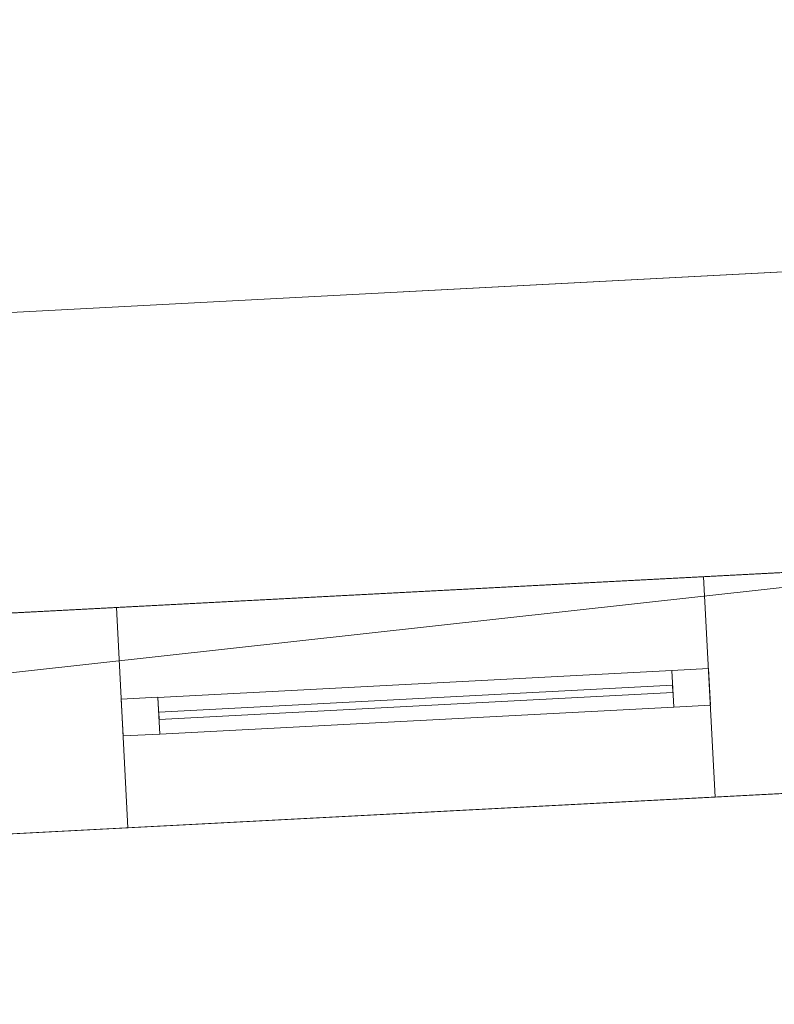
# Model space of a CAD drawing. Header units: millimetres. Extents: x -430348 to -225823, y -86243 to 5084.
# Tile 204 of 256: x -387974 to -386947, y -56543 to -55204. Entities that reach past the tile are written whole.
import ezdxf

# ---------------------------------------------------------------- set-up
doc = ezdxf.new("R2010")
doc.units = ezdxf.units.MM
for name, color, linetype, lineweight in [('A-GLAZ-CURT', 52, 'Continuous', 9), ('A-GLAZ-CWMG', 51, 'Continuous', 9), ('A-ROOF', 132, 'Continuous', 9), ('A-WALL', 113, 'Continuous', 9)]:
    doc.layers.add(name, color=color, linetype=linetype, lineweight=lineweight)

# ---------------------------------------------------------------- blocks, each defined once
blk = doc.blocks.new('System Panel - Glazed-566652-_3D_ Copy 1')
at = {"layer": 'A-GLAZ-CURT', "transparency": 33554471}
mesh = blk.add_polyface(dxfattribs=at)
corners = [(-350, 5), (-350, 5, 873.4), (350, 5, 873.4), (350, 5)]
mesh.append_faces([[corners[k] for k in face] for face in [(2, 3, 0, 1)]])
mesh = blk.add_polyface(dxfattribs=at)
corners = [(350, -5), (-350, -5), (-350, 5), (350, 5)]
mesh.append_faces([[corners[k] for k in face] for face in [(3, 0, 1, 2)]])
mesh = blk.add_polyface(dxfattribs=at)
corners = [(-350, -5, 873.4), (350, -5, 873.4), (350, 5, 873.4), (-350, 5, 873.4)]
mesh.append_faces([[corners[k] for k in face] for face in [(0, 1, 2, 3)]])
mesh = blk.add_polyface(dxfattribs=at)
corners = [(-350, -5), (-350, -5, 873.4), (-350, 5, 873.4), (-350, 5)]
mesh.append_faces([[corners[k] for k in face] for face in [(0, 1, 2, 3)]])
mesh = blk.add_polyface(dxfattribs=at)
corners = [(350, -5, 873.4), (350, -5), (350, 5), (350, 5, 873.4)]
mesh.append_faces([[corners[k] for k in face] for face in [(0, 1, 2, 3)]])
mesh = blk.add_polyface(dxfattribs=at)
corners = [(-350, -5), (350, -5), (350, -5, 873.4), (-350, -5, 873.4)]
mesh.append_faces([[corners[k] for k in face] for face in [(3, 0, 1, 2)]])
blk = doc.blocks.new('Rectangular Mullion - 50mm x 50mm-566685-_3D_ Copy 1')
at = {"layer": 'A-GLAZ-CWMG'}
mesh = blk.add_polyface(dxfattribs=at)
corners = [(0, 25), (-50, 25), (-50, -25), (0, -25)]
mesh.append_faces([[corners[k] for k in face] for face in [(2, 3, 0, 1)]])
mesh = blk.add_polyface(dxfattribs=at)
corners = [(0, 25, -973.4), (0, -25, -973.4), (-50, -25, -973.4), (-50, 25, -973.4)]
mesh.append_faces([[corners[k] for k in face] for face in [(0, 1, 2, 3)]])
mesh = blk.add_polyface(dxfattribs=at)
corners = [(-50, 25), (0, 25), (0, 25, -973.4), (-50, 25, -973.4)]
mesh.append_faces([[corners[k] for k in face] for face in [(0, 1, 2, 3)]])
mesh = blk.add_polyface(dxfattribs=at)
corners = [(-50, -25), (-50, 25), (-50, 25, -973.4), (-50, -25, -973.4)]
mesh.append_faces([[corners[k] for k in face] for face in [(0, 1, 2, 3)]])
mesh = blk.add_polyface(dxfattribs=at)
corners = [(0, 25), (0, -25), (0, -25, -973.4), (0, 25, -973.4)]
mesh.append_faces([[corners[k] for k in face] for face in [(0, 1, 2, 3)]])
mesh = blk.add_polyface(dxfattribs=at)
corners = [(0, -25), (-50, -25), (-50, -25, -973.4), (0, -25, -973.4)]
mesh.append_faces([[corners[k] for k in face] for face in [(0, 1, 2, 3)]])
blk = doc.blocks.new('Rectangular Mullion - 50mm x 50mm-279927-_3D_ Copy 1')
at = {"layer": 'A-GLAZ-CWMG'}
mesh = blk.add_polyface(dxfattribs=at)
corners = [(0, 25), (-50, 25), (-50, -25), (0, -25)]
mesh.append_faces([[corners[k] for k in face] for face in [(3, 0, 1, 2)]])
mesh = blk.add_polyface(dxfattribs=at)
corners = [(0, 25, -700), (0, -25, -700), (-50, -25, -700), (-50, 25, -700)]
mesh.append_faces([[corners[k] for k in face] for face in [(3, 0, 1, 2)]])
mesh = blk.add_polyface(dxfattribs=at)
corners = [(-50, 25), (0, 25), (0, 25, -700), (-50, 25, -700)]
mesh.append_faces([[corners[k] for k in face] for face in [(0, 1, 2, 3)]])
mesh = blk.add_polyface(dxfattribs=at)
corners = [(-50, -25), (-50, 25), (-50, 25, -700), (-50, -25, -700)]
mesh.append_faces([[corners[k] for k in face] for face in [(0, 1, 2, 3)]])
mesh = blk.add_polyface(dxfattribs=at)
corners = [(0, 25), (0, -25), (0, -25, -700), (0, 25, -700)]
mesh.append_faces([[corners[k] for k in face] for face in [(0, 1, 2, 3)]])
mesh = blk.add_polyface(dxfattribs=at)
corners = [(0, -25), (-50, -25), (-50, -25, -700), (0, -25, -700)]
mesh.append_faces([[corners[k] for k in face] for face in [(0, 1, 2, 3)]])
blk = doc.blocks.new('Rectangular Mullion - 50mm x 50mm-566686-_3D_ Copy 1')
at = {"layer": 'A-GLAZ-CWMG'}
mesh = blk.add_polyface(dxfattribs=at)
corners = [(0, 25), (-50, 25), (-50, -25), (0, -25)]
mesh.append_faces([[corners[k] for k in face] for face in [(2, 3, 0, 1)]])
mesh = blk.add_polyface(dxfattribs=at)
corners = [(0, 25, -973.4), (0, -25, -973.4), (-50, -25, -973.4), (-50, 25, -973.4)]
mesh.append_faces([[corners[k] for k in face] for face in [(0, 1, 2, 3)]])
mesh = blk.add_polyface(dxfattribs=at)
corners = [(-50, 25), (0, 25), (0, 25, -973.4), (-50, 25, -973.4)]
mesh.append_faces([[corners[k] for k in face] for face in [(0, 1, 2, 3)]])
mesh = blk.add_polyface(dxfattribs=at)
corners = [(-50, -25), (-50, 25), (-50, 25, -973.4), (-50, -25, -973.4)]
mesh.append_faces([[corners[k] for k in face] for face in [(0, 1, 2, 3)]])
mesh = blk.add_polyface(dxfattribs=at)
corners = [(0, 25), (0, -25), (0, -25, -973.4), (0, 25, -973.4)]
mesh.append_faces([[corners[k] for k in face] for face in [(0, 1, 2, 3)]])
mesh = blk.add_polyface(dxfattribs=at)
corners = [(0, -25), (-50, -25), (-50, -25, -973.4), (0, -25, -973.4)]
mesh.append_faces([[corners[k] for k in face] for face in [(0, 1, 2, 3)]])
blk = doc.blocks.new('Rectangular Mullion - 50mm x 50mm-279928-_3D_ Copy 1')
at = {"layer": 'A-GLAZ-CWMG'}
mesh = blk.add_polyface(dxfattribs=at)
corners = [(0, 25), (-50, 25), (-50, -25), (0, -25)]
mesh.append_faces([[corners[k] for k in face] for face in [(3, 0, 1, 2)]])
mesh = blk.add_polyface(dxfattribs=at)
corners = [(0, 25, -700), (0, -25, -700), (-50, -25, -700), (-50, 25, -700)]
mesh.append_faces([[corners[k] for k in face] for face in [(3, 0, 1, 2)]])
mesh = blk.add_polyface(dxfattribs=at)
corners = [(-50, 25), (0, 25), (0, 25, -700), (-50, 25, -700)]
mesh.append_faces([[corners[k] for k in face] for face in [(0, 1, 2, 3)]])
mesh = blk.add_polyface(dxfattribs=at)
corners = [(-50, -25), (-50, 25), (-50, 25, -700), (-50, -25, -700)]
mesh.append_faces([[corners[k] for k in face] for face in [(0, 1, 2, 3)]])
mesh = blk.add_polyface(dxfattribs=at)
corners = [(0, 25), (0, -25), (0, -25, -700), (0, 25, -700)]
mesh.append_faces([[corners[k] for k in face] for face in [(0, 1, 2, 3)]])
mesh = blk.add_polyface(dxfattribs=at)
corners = [(0, -25), (-50, -25), (-50, -25, -700), (0, -25, -700)]
mesh.append_faces([[corners[k] for k in face] for face in [(0, 1, 2, 3)]])

msp = doc.modelspace()

# ---------------------------------------------------------------- block references
at = {"layer": 'A-GLAZ-CURT', "transparency": 33554471, "rotation": 182.9999999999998}
msp.add_blockref('System Panel - Glazed-566652-_3D_ Copy 1', (-387434.7, -56132, 60720.9), dxfattribs=at)
at = {"layer": 'A-GLAZ-CWMG', "extrusion": (-0.99863, -0.052336, 0), "rotation": 90}
msp.add_blockref('Rectangular Mullion - 50mm x 50mm-279927-_3D_ Copy 1', (35778.3, 61644.3, 390191.4), dxfattribs=at)
at = {"layer": 'A-GLAZ-CWMG', "extrusion": (0.99863, 0.052336, 0), "rotation": 270}
msp.add_blockref('Rectangular Mullion - 50mm x 50mm-279928-_3D_ Copy 1', (-35778.3, 60670.9, -389491.4), dxfattribs=at)
at = {"layer": 'A-GLAZ-CWMG', "rotation": 2.999999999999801}
msp.add_blockref('Rectangular Mullion - 50mm x 50mm-566685-_3D_ Copy 1', (-387035.2, -56111.1, 61644.3), dxfattribs=at)
at = {"layer": 'A-GLAZ-CWMG', "extrusion": (0, 0, -1), "rotation": 357.0000000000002}
msp.add_blockref('Rectangular Mullion - 50mm x 50mm-566686-_3D_ Copy 1', (387834.1, -56152.9, -60670.9), dxfattribs=at)

# ---------------------------------------------------------------- meshes
at = {"layer": 'A-ROOF'}
mesh = msp.add_polyface(dxfattribs=at)
corners = [(-401332.4, -59842.4, 66627), (-405048.8, -56496.1, 64150.9), (-380392.7, -55203.9, 64150.9), (-383738.9, -58920.3, 66627), (-385912.4, -59034.2, 66627), (-385947.8, -58358.1, 66152.9), (-386845.4, -58405.2, 66152.9), (-386809.9, -59081.3, 66627), (-398308.5, -59683.9, 66627), (-398341.5, -59053.1, 66184.7), (-399220.3, -59099.2, 66184.7), (-399187.3, -59729.9, 66627)]
mesh.append_faces([[corners[k] for k in face] for face in [(5, 2, 3, 4)]], dxfattribs={"vtx0": -1})
mesh.append_faces([[corners[k] for k in face] for face in [(10, 1, 9)]], dxfattribs={"vtx0": -1, "vtx1": -1})
mesh.append_faces([[corners[k] for k in face] for face in [(2, 5, 6, 1)]], dxfattribs={"vtx0": -1, "vtx2": -1})
mesh.append_faces([[corners[k] for k in face] for face in [(0, 1, 10, 11)]], dxfattribs={"vtx1": -1})
mesh.append_faces([[corners[k] for k in face] for face in [(6, 7, 9, 1)]], dxfattribs={"vtx1": -1, "vtx2": -1, "vtx3": -1})
mesh.append_faces([[corners[k] for k in face] for face in [(7, 8, 9)]], dxfattribs={"vtx2": -1})
mesh = msp.add_polyface(dxfattribs=at)
corners = [(-405048.8, -56496.1, 64273), (-401332.4, -59842.4, 66749), (-399187.3, -59729.9, 66749), (-399220.3, -59099.2, 66306.8), (-398341.5, -59053.1, 66306.8), (-398308.5, -59683.9, 66749), (-386809.9, -59081.3, 66749), (-386845.4, -58405.2, 66275), (-385947.8, -58358.1, 66275), (-385912.4, -59034.2, 66749), (-383738.9, -58920.3, 66749), (-380392.7, -55203.9, 64273)]
mesh.append_faces([[corners[k] for k in face] for face in [(3, 0, 1, 2)]], dxfattribs={"vtx0": -1})
mesh.append_faces([[corners[k] for k in face] for face in [(0, 3, 4, 7)]], dxfattribs={"vtx0": -1, "vtx2": -1, "vtx3": -1})
mesh.append_faces([[corners[k] for k in face] for face in [(10, 11, 8, 9), (6, 7, 4, 5)]], dxfattribs={"vtx1": -1})
mesh.append_faces([[corners[k] for k in face] for face in [(7, 8, 11, 0)]], dxfattribs={"vtx1": -1, "vtx3": -1})
mesh = msp.add_polyface(dxfattribs=at)
corners = [(-405048.8, -56496.1, 64273), (-380392.7, -55203.9, 64273), (-380392.7, -55203.9, 64150.9), (-405048.8, -56496.1, 64150.9)]
mesh.append_faces([[corners[k] for k in face] for face in [(1, 2, 3, 0)]])
at = {"layer": 'A-WALL'}
mesh = msp.add_polyface(dxfattribs=at)
corners = [(-381121.2, -55650.9, 57947.5), (-381990, -55696.5, 57947.5), (-382289.6, -55712.2, 57947.5), (-386284.1, -55921.5, 57947.5), (-386583.7, -55937.2, 57947.5), (-393360.4, -56292.3, 57947.5), (-393560.1, -56302.8, 57947.5), (-400651.5, -56674.5, 57947.5), (-400951.1, -56690.2, 57947.5), (-404236.6, -56862.3, 57947.5), (-404236.6, -56862.3, 64436.8), (-381121.2, -55650.9, 64436.8), (-387043.1, -55961.3, 60670.9), (-387043.1, -55961.3, 61644.3), (-387842, -56003.1, 61644.3), (-387842, -56003.1, 60670.9), (-383721.3, -55787.2, 62950.9), (-383721.3, -55787.2, 64150.9), (-385119.4, -55860.5, 64150.9), (-385119.4, -55860.5, 62950.9), (-381224.7, -55656.3, 62950.9), (-381224.7, -55656.3, 64150.9), (-382123.5, -55703.4, 64150.9), (-382123.5, -55703.4, 62950.9), (-388015.4, -56012.2, 62950.9), (-388015.4, -56012.2, 64150.9), (-389213.8, -56075, 64150.9), (-389213.8, -56075, 62950.9), (-392411.7, -56242.6, 62950.9), (-392411.7, -56242.6, 64150.9), (-392970.9, -56271.9, 64150.9), (-392970.9, -56271.9, 62950.9), (-396114.3, -56436.7, 62950.9), (-396114.3, -56436.7, 64150.9), (-397502.4, -56509.4, 64150.9), (-397502.4, -56509.4, 62950.9), (-400298.6, -56656, 62950.9), (-400298.6, -56656, 64150.9), (-401596.8, -56724, 64150.9), (-401596.8, -56724, 62950.9), (-403294.4, -56813, 62950.9), (-403294.4, -56813, 64150.9), (-404093.3, -56854.8, 64150.9), (-404093.3, -56854.8, 62950.9), (-393667.7, -56308.4, 62950.9), (-393667.7, -56308.4, 64150.9), (-394506.5, -56352.4, 64150.9), (-394506.5, -56352.4, 62950.9), (-390891.5, -56163, 62950.9), (-390891.5, -56163, 64150.9), (-391730.3, -56206.9, 64150.9), (-391730.3, -56206.9, 62950.9), (-392491.6, -56246.8, 61343.5), (-392491.6, -56246.8, 61763.5), (-392891.1, -56267.7, 61763.5), (-392891.1, -56267.7, 61343.5), (-395305.4, -56394.3, 60390.9), (-395305.4, -56394.3, 61690.9), (-396104.3, -56436.1, 61690.9), (-396104.3, -56436.1, 60390.9), (-397582.3, -56513.6, 60684.3), (-397582.3, -56513.6, 61684.3), (-398341.2, -56553.4, 61684.3), (-398341.2, -56553.4, 60684.3), (-399439.7, -56610.9, 60684.3), (-399439.7, -56610.9, 61684.3), (-400198.7, -56650.7, 61684.3), (-400198.7, -56650.7, 60684.3), (-391226.7, -56180.5, 61051.1), (-391226.7, -56180.5, 61471.1), (-391626.1, -56201.5, 61471.1), (-391626.1, -56201.5, 61051.1), (-393117.3, -56279.6, 61210.9), (-393117.3, -56279.6, 59270.9), (-392278.5, -56235.6, 59270.9), (-392278.5, -56235.6, 61210.9), (-393667.7, -56308.4, 59491.3), (-393667.7, -56308.4, 61511.3), (-394466.6, -56350.3, 61511.3), (-394466.6, -56350.3, 59491.3), (-381224.7, -55656.3, 60751.3), (-381224.7, -55656.3, 61511.3), (-381823.9, -55687.7, 61511.3), (-381823.9, -55687.7, 60751.3)]
mesh.append_faces([[corners[k] for k in face] for face in [(27, 69, 48), (50, 29, 11, 49), (24, 19, 13), (70, 53, 51)]], dxfattribs={"vtx0": -1, "vtx1": -1, "vtx2": -1})
mesh.append_faces([[corners[k] for k in face] for face in [(67, 9, 40, 39)]], dxfattribs={"vtx0": -1, "vtx1": -1, "vtx2": -1, "vtx3": -1})
mesh.append_faces([[corners[k] for k in face] for face in [(19, 83, 12, 13), (27, 14, 68, 69), (79, 6, 59, 56), (44, 54, 77, 78), (32, 47, 57, 58), (10, 30, 45, 46), (10, 46, 33, 34)]], dxfattribs={"vtx0": -1, "vtx1": -1, "vtx3": -1})
mesh.append_faces([[corners[k] for k in face] for face in [(83, 2, 3), (0, 80, 81, 11), (20, 81, 82, 23), (71, 74, 75, 70), (74, 71, 68), (24, 13, 14, 27), (19, 24, 25, 18), (23, 16, 17, 22), (51, 28, 29, 50), (49, 26, 27, 48), (63, 64, 65, 62), (10, 42, 43, 9), (9, 43, 40)]], dxfattribs={"vtx0": -1, "vtx2": -1})
mesh.append_faces([[corners[k] for k in face] for face in [(68, 14, 15, 74), (75, 52, 53, 70), (11, 21, 22, 17), (11, 17, 18, 25), (11, 25, 26, 49), (6, 79, 76, 73), (7, 67, 64, 63), (35, 61, 62, 65), (7, 63, 60, 59), (36, 34, 35, 65)]], dxfattribs={"vtx0": -1, "vtx2": -1, "vtx3": -1})
mesh.append_faces([[corners[k] for k in face] for face in [(83, 0, 1, 2)]], dxfattribs={"vtx0": -1, "vtx3": -1})
mesh.append_faces([[corners[k] for k in face] for face in [(83, 80, 0), (4, 5, 74), (19, 16, 83), (6, 7, 59), (8, 9, 67, 7), (65, 66, 36), (36, 37, 34)]], dxfattribs={"vtx1": -1, "vtx2": -1})
mesh.append_faces([[corners[k] for k in face] for face in [(3, 4, 12, 83), (82, 83, 16, 23), (15, 12, 4, 74), (20, 21, 11, 81), (53, 54, 28, 51), (31, 28, 54, 44), (54, 55, 72, 77), (47, 44, 78, 57), (35, 32, 58, 61), (37, 38, 10, 34), (41, 42, 10, 38)]], dxfattribs={"vtx1": -1, "vtx2": -1, "vtx3": -1})
mesh.append_faces([[corners[k] for k in face] for face in [(75, 72, 55, 52), (69, 70, 51, 48), (10, 11, 29, 30), (5, 6, 73, 74), (72, 73, 76, 77), (56, 57, 78, 79), (66, 67, 39, 36), (58, 59, 60, 61), (30, 31, 44, 45), (32, 33, 46, 47), (38, 39, 40, 41)]], dxfattribs={"vtx1": -1, "vtx3": -1})
mesh = msp.add_polyface(dxfattribs=at)
corners = [(-404236.6, -56862.3, 57947.5), (-400951.1, -56690.2, 57947.5), (-400651.5, -56674.5, 57947.5), (-393560.1, -56302.8, 57947.5), (-393360.4, -56292.3, 57947.5), (-386583.7, -55937.2, 57947.5), (-386284.1, -55921.5, 57947.5), (-382289.6, -55712.2, 57947.5), (-381990, -55696.5, 57947.5), (-381121.2, -55650.9, 57947.5), (-381105.5, -55950.5, 57947.5), (-391756, -56508.7, 57947.5), (-392055.6, -56524.4, 57947.5), (-393243.4, -56586.6, 57947.5), (-393543, -56602.3, 57947.5), (-404220.9, -57161.9, 57947.5)]
mesh.append_faces([[corners[k] for k in face] for face in [(10, 7, 8, 9)]], dxfattribs={"vtx0": -1})
mesh.append_faces([[corners[k] for k in face] for face in [(11, 5, 10)]], dxfattribs={"vtx0": -1, "vtx1": -1})
mesh.append_faces([[corners[k] for k in face] for face in [(4, 12, 13, 14)]], dxfattribs={"vtx0": -1, "vtx3": -1})
mesh.append_faces([[corners[k] for k in face] for face in [(6, 7, 10, 5), (3, 4, 14)]], dxfattribs={"vtx1": -1, "vtx2": -1})
mesh.append_faces([[corners[k] for k in face] for face in [(4, 5, 11, 12), (14, 15, 2, 3)]], dxfattribs={"vtx1": -1, "vtx3": -1})
mesh.append_faces([[corners[k] for k in face] for face in [(15, 0, 1, 2)]], dxfattribs={"vtx3": -1})
mesh = msp.add_polyface(dxfattribs=at)
corners = [(-381121.2, -55650.9, 64436.8), (-404236.6, -56862.3, 64436.8), (-404220.9, -57161.9, 64646.8), (-381105.5, -55950.5, 64646.8)]
mesh.append_faces([[corners[k] for k in face] for face in [(3, 0, 1, 2)]])
mesh = msp.add_polyface(dxfattribs=at)
corners = [(-404220.9, -57161.9, 57947.5), (-393543, -56602.3, 57947.5), (-393243.4, -56586.6, 57947.5), (-392055.6, -56524.4, 57947.5), (-391756, -56508.7, 57947.5), (-381105.5, -55950.5, 57947.5), (-381105.5, -55950.5, 64646.8), (-404220.9, -57161.9, 64646.8), (-387027.4, -56260.9, 61644.3), (-387027.4, -56260.9, 60670.9), (-387826.3, -56302.7, 60670.9), (-387826.3, -56302.7, 61644.3), (-383705.6, -56086.8, 64150.9), (-383705.6, -56086.8, 62950.9), (-385103.7, -56160, 62950.9), (-385103.7, -56160, 64150.9), (-381209, -55955.9, 64150.9), (-381209, -55955.9, 62950.9), (-382107.8, -56003, 62950.9), (-382107.8, -56003, 64150.9), (-387999.7, -56311.8, 64150.9), (-387999.7, -56311.8, 62950.9), (-389198.1, -56374.6, 62950.9), (-389198.1, -56374.6, 64150.9), (-392396, -56542.2, 64150.9), (-392396, -56542.2, 62950.9), (-392955.2, -56571.5, 62950.9), (-392955.2, -56571.5, 64150.9), (-396098.6, -56736.3, 64150.9), (-396098.6, -56736.3, 62950.9), (-397486.7, -56809, 62950.9), (-397486.7, -56809, 64150.9), (-400282.9, -56955.5, 64150.9), (-400282.9, -56955.5, 62950.9), (-401581.1, -57023.6, 62950.9), (-401581.1, -57023.6, 64150.9), (-403278.7, -57112.6, 64150.9), (-403278.7, -57112.6, 62950.9), (-404077.6, -57154.4, 62950.9), (-404077.6, -57154.4, 64150.9), (-393652, -56608, 64150.9), (-393652, -56608, 62950.9), (-394490.8, -56652, 62950.9), (-394490.8, -56652, 64150.9), (-390875.8, -56462.5, 64150.9), (-390875.8, -56462.5, 62950.9), (-391714.6, -56506.5, 62950.9), (-391714.6, -56506.5, 64150.9), (-392475.9, -56546.4, 61763.5), (-392475.9, -56546.4, 61343.5), (-392875.4, -56567.3, 61343.5), (-392875.4, -56567.3, 61763.5), (-395289.7, -56693.9, 61690.9), (-395289.7, -56693.9, 60390.9), (-396088.6, -56735.7, 60390.9), (-396088.6, -56735.7, 61690.9), (-397566.6, -56813.2, 61684.3), (-397566.6, -56813.2, 60684.3), (-398325.5, -56853, 60684.3), (-398325.5, -56853, 61684.3), (-399424, -56910.5, 61684.3), (-399424, -56910.5, 60684.3), (-400183, -56950.3, 60684.3), (-400183, -56950.3, 61684.3), (-391211, -56480.1, 61471.1), (-391211, -56480.1, 61051.1), (-391610.4, -56501, 61051.1), (-391610.4, -56501, 61471.1), (-393101.6, -56579.2, 59270.9), (-393101.6, -56579.2, 61210.9), (-392262.8, -56535.2, 61210.9), (-392262.8, -56535.2, 59270.9), (-393652, -56608, 61511.3), (-393652, -56608, 59491.3), (-394450.9, -56649.9, 59491.3), (-394450.9, -56649.9, 61511.3), (-381209, -55955.9, 61511.3), (-381209, -55955.9, 60751.3), (-381808.2, -55987.3, 60751.3), (-381808.2, -55987.3, 61511.3)]
mesh.append_faces([[corners[k] for k in face] for face in [(42, 75, 41)]], dxfattribs={"vtx0": -1, "vtx1": -1})
mesh.append_faces([[corners[k] for k in face] for face in [(58, 61, 1, 57), (57, 1, 54), (72, 51, 41, 75), (51, 72, 69, 50), (26, 41, 51, 25), (40, 27, 7, 43), (30, 33, 60), (56, 55, 30), (9, 78, 14, 8), (14, 21, 8)]], dxfattribs={"vtx0": -1, "vtx1": -1, "vtx2": -1})
mesh.append_faces([[corners[k] for k in face] for face in [(52, 75, 42, 29)]], dxfattribs={"vtx0": -1, "vtx1": -1, "vtx2": -1, "vtx3": -1})
mesh.append_faces([[corners[k] for k in face] for face in [(0, 62, 37, 38), (46, 48, 67, 64), (65, 4, 10, 11), (6, 24, 47, 44), (6, 44, 23, 20)]], dxfattribs={"vtx0": -1, "vtx1": -1, "vtx3": -1})
mesh.append_faces([[corners[k] for k in face] for face in [(55, 56, 57, 54), (68, 1, 2, 71), (73, 68, 69, 72), (75, 52, 53, 74), (33, 30, 31, 32), (37, 34, 35, 36), (41, 26, 27, 40), (29, 42, 43, 28), (7, 27, 24, 6), (50, 69, 70, 49), (12, 18, 19)]], dxfattribs={"vtx0": -1, "vtx2": -1})
mesh.append_faces([[corners[k] for k in face] for face in [(74, 53, 54, 1), (7, 39, 36, 35), (7, 35, 32, 31), (7, 31, 28, 43), (5, 77, 78, 9), (22, 64, 65, 11), (25, 51, 48, 46), (18, 12, 13, 79), (6, 16, 17, 76)]], dxfattribs={"vtx0": -1, "vtx2": -1, "vtx3": -1})
mesh.append_faces([[corners[k] for k in face] for face in [(3, 4, 71, 2)]], dxfattribs={"vtx1": -1, "vtx2": -1})
mesh.append_faces([[corners[k] for k in face] for face in [(59, 56, 30, 60), (62, 63, 34, 37), (73, 74, 1, 68), (65, 66, 71, 4), (48, 49, 70, 67), (45, 46, 64, 22), (15, 12, 6, 20), (19, 16, 6, 12)]], dxfattribs={"vtx1": -1, "vtx2": -1, "vtx3": -1})
mesh.append_faces([[corners[k] for k in face] for face in [(61, 62, 0, 1), (60, 61, 58, 59), (63, 60, 33, 34), (38, 39, 7, 0), (55, 52, 29, 30), (70, 71, 66, 67), (9, 10, 4, 5), (76, 77, 5, 6), (78, 79, 13, 14), (79, 76, 17, 18), (11, 8, 21, 22), (44, 45, 22, 23), (24, 25, 46, 47), (14, 15, 20, 21)]], dxfattribs={"vtx1": -1, "vtx3": -1})
mesh = msp.add_polyface(dxfattribs=at)
corners = [(-387043.1, -55961.3, 61644.3), (-387027.4, -56260.9, 61644.3), (-387826.3, -56302.7, 61644.3), (-387842, -56003.1, 61644.3)]
mesh.append_faces([[corners[k] for k in face] for face in [(1, 2, 3, 0)]])
mesh = msp.add_polyface(dxfattribs=at)
corners = [(-387027.4, -56260.9, 60670.9), (-387043.1, -55961.3, 60670.9), (-387842, -56003.1, 60670.9), (-387826.3, -56302.7, 60670.9)]
mesh.append_faces([[corners[k] for k in face] for face in [(2, 3, 0, 1)]])
mesh = msp.add_polyface(dxfattribs=at)
corners = [(-387043.1, -55961.3, 60670.9), (-387027.4, -56260.9, 60670.9), (-387027.4, -56260.9, 61644.3), (-387043.1, -55961.3, 61644.3)]
mesh.append_faces([[corners[k] for k in face] for face in [(1, 2, 3, 0)]])
mesh = msp.add_polyface(dxfattribs=at)
corners = [(-387842, -56003.1, 61644.3), (-387826.3, -56302.7, 61644.3), (-387826.3, -56302.7, 60670.9), (-387842, -56003.1, 60670.9)]
mesh.append_faces([[corners[k] for k in face] for face in [(1, 2, 3, 0)]])

doc.saveas('drawing.dxf')
